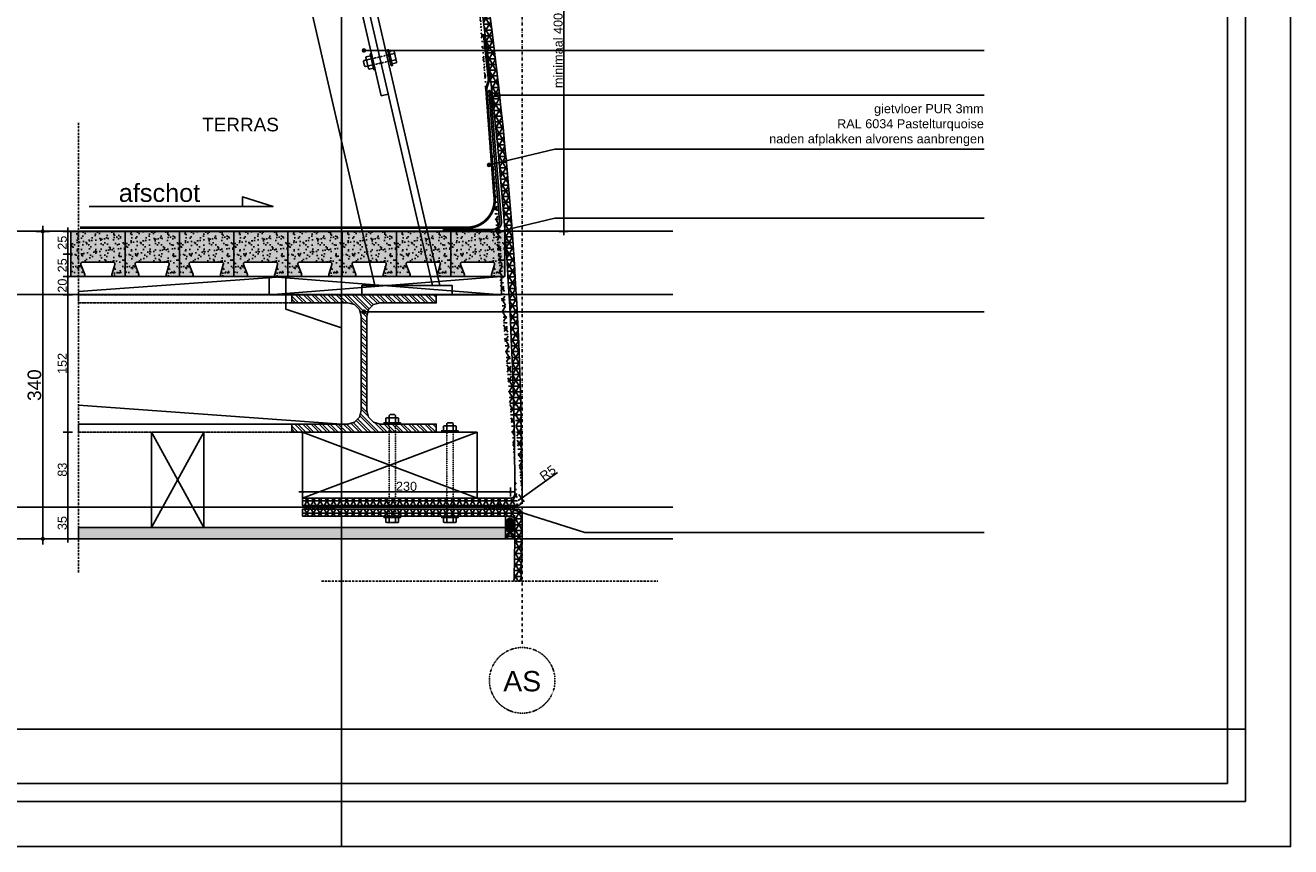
# Model space of a CAD drawing. Header units: metres. Extents: x 135527 to 1530300, y -118103 to -69281.
# Tile 3 of 89: x 145113 to 146513, y -108797 to -107889. Entities that reach past the tile are written whole.
import ezdxf
from ezdxf.enums import TextEntityAlignment as Align

# ---------------------------------------------------------------- set-up
doc = ezdxf.new("R2010")
doc.units = ezdxf.units.M
doc.header["$LTSCALE"] = 0.1
doc.header["$PDMODE"] = 35
for name, pattern in [('DASHDOT2', [12.7, 6.35, -3.175, 0, -3.175]), ('DASHED', [0.75, 0.5, -0.25]), ('HIDDEN', [0.375, 0.25, -0.125]), ('HIDDEN2', [4.7625, 3.175, -1.5875])]:
    doc.linetypes.add(name, pattern=pattern)
doc.layers.get('DEFPOINTS').update_dxf_attribs({"color": 6})
for name, color, linetype in [('_01-STRAMIENEN', 8, 'DASHDOT2'), ('_01_Afbreeklijnen', 2, 'HIDDEN'), ('_01_Hoogtelijnen', 253, 'HIDDEN'), ('_02-SECTION', 2, 'Continuous'), ('_02-section-thick', 3, 'Continuous'), ('_02Constructie', 2, 'Continuous'), ('_03-PROJECTION', 1, 'Continuous'), ('_04-HIDDEN', 7, 'HIDDEN2'), ('_04Projectie', 7, 'Continuous'), ('_05text100', 8, 'Continuous'), ('_05text5', 8, 'Continuous'), ('_06dimentions5', 7, 'Continuous'), ('_07-SYMBOLS', 8, 'Continuous'), ('_09-HATCH', 7, 'Continuous'), ('_11-BLOCKS', 7, 'Continuous')]:
    doc.layers.add(name, color=color, linetype=linetype)
doc.styles.add('NIO 1_100 klein', font='arial.ttf', dxfattribs={"height": 200})
doc.styles.add('NIO 1_5 klein', font='arial.ttf', dxfattribs={"height": 10})
doc.styles.add('NIOstandard', font='arial.ttf')
doc.dimstyles.new('NIO-5-GROOT', dxfattribs={"dimtxt": 15, "dimasz": 1.5, "dimexe": 2, "dimexo": 5, "dimgap": 1.5, "dimtad": 1, "dimdec": 0, "dimzin": 0, "dimdsep": 46, "dimtxsty": 'NIOstandard', "dimblk1": 'MAATSTR', "dimblk2": 'MAATSTR', "dimsah": 1, "dimcen": 0, "dimdle": 1.5, "dimse1": 1, "dimse2": 1, "dimclrd": 7, "dimclre": 256, "dimclrt": 256, "dimazin": 0, "dimtfac": 1, "dimtdec": 0, "dimtofl": 0, "dimtmove": 1, "dimatfit": 2, "dimldrblk": 'MAATSTR', "dimfxl": 1, "dimtvp": 1, "dimtolj": 1, "dimtzin": 0, "dimarcsym": 0})
doc.dimstyles.new('NIO-5-KLEIN', dxfattribs={"dimtxt": 10, "dimasz": 1, "dimexe": 2, "dimexo": 5, "dimgap": 1, "dimtad": 1, "dimdec": 0, "dimzin": 0, "dimdsep": 46, "dimtxsty": 'NIOstandard', "dimblk1": 'MAATSTR', "dimblk2": 'MAATSTR', "dimsah": 1, "dimcen": 0, "dimdle": 1.5, "dimse1": 1, "dimse2": 1, "dimclrd": 7, "dimclre": 256, "dimclrt": 256, "dimazin": 0, "dimtfac": 1, "dimtdec": 0, "dimtofl": 0, "dimtmove": 1, "dimatfit": 2, "dimldrblk": 'MAATSTR', "dimfxl": 1, "dimtvp": 1, "dimtolj": 1, "dimtzin": 0, "dimarcsym": 0})

# ---------------------------------------------------------------- blocks, each defined once
blk = doc.blocks.new('as')
at = {"layer": '_01-STRAMIENEN', "ltscale": 0.4}
blk.add_circle((0, 1209), 1209, dxfattribs=at)
at = {"layer": '_01-STRAMIENEN', "ltscale": 0.4, "style": 'NIOstandard'}
blk.add_attdef('R01', text='', height=750, dxfattribs=at).set_placement((0, 801), align=Align.CENTER)
blk = doc.blocks.new('Peil03')
at = {"layer": '_07-SYMBOLS', "ltscale": 0.4}
blk.add_hatch(color=256, dxfattribs=at).paths.add_polyline_path([(-293, 87), (-118, 87), (-205, 0)])
blk.add_line((0, 0), (-1146, 0), dxfattribs=at)
at = {"layer": '_07-SYMBOLS', "ltscale": 0.4, "style": 'NIOstandard'}
for tag, p in [('$PEIL2', (-308, 201)), ('$PUNT', (-308, 62))]:
    blk.add_attdef(tag, text='', height=99, dxfattribs=at).set_placement(p, align=Align.RIGHT)
blk = doc.blocks.new('*U394')
at = {"layer": '_01_Hoogtelijnen', "ltscale": 50}
for p, q in [((1416.5, 1058.9), (651.9, 1058.9)), ((1416.5, 988.9), (651.9, 988.9)), ((1416.5, 753.9), (651.9, 753.9)), ((1416.5, 718.9), (651.9, 718.9))]:
    blk.add_line(p, q, dxfattribs=at)
at = {"layer": 'DEFPOINTS'}
for p, q in [((1416.5, 1058.9), (651.9, 1058.9)), ((1416.5, 988.9), (651.9, 988.9)), ((1416.5, 753.9), (651.9, 753.9)), ((1416.5, 718.9), (651.9, 718.9))]:
    blk.add_line(p, q, dxfattribs=at)
at = {"layer": '_06dimentions5', "xscale": 0.1009848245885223, "yscale": 0.1009848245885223, "zscale": 0.1009848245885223}
for p, values in [((663, 1058.9), {'$PEIL2': '2655 +P', '$PUNT': 'BK VLOER'}), ((663, 988.9), {'$PEIL2': '2585 +P', '$PUNT': 'BK HEA'}), ((663, 753.9), {'$PEIL2': '2350 +P', '$PUNT': 'NAAD SCHAALDELEN'}), ((663, 718.9), {'$PEIL2': '2315 +P', '$PUNT': 'OK PLAFOND'})]:
    blk.add_blockref('Peil03', p, dxfattribs=at).add_auto_attribs(values)
blk = doc.blocks.new('*U51')
at = {"layer": '_09-HATCH', "ltscale": 3}
h = blk.add_hatch(dxfattribs=at)
h.set_pattern_fill('STEEL', color=256, scale=2, angle=-180, style=0)
h.set_pattern_definition([(225, (-550, -419), (4.49013, -4.49013), []), (225, (-550, -422.175), (4.49013, -4.49013), [])])
h.paths.add_polyline_path([(-80, 152), (80, 152), (80, 143), (18, 143), (10.5, 141), (5, 135.5), (3, 128), (3, 24), (5, 16.5), (10.5, 11), (18, 9), (80, 9), (80, 0), (-80, 0), (-80, 9), (-18, 9), (-10.5, 11), (-5, 16.5), (-3, 24), (-3, 128), (-5, 135.5), (-10.5, 141), (-18, 143), (-80, 143)])
at = {"layer": '_02Constructie'}
blk.add_lwpolyline([(-80, 152), (80, 152), (80, 143), (18, 143), (10.5, 141), (5, 135.5), (3, 128), (3, 24), (5, 16.5), (10.5, 11), (18, 9), (80, 9), (80, 0), (-80, 0), (-80, 9), (-18, 9), (-10.5, 11), (-5, 16.5), (-3, 24), (-3, 128), (-5, 135.5), (-10.5, 141), (-18, 143), (-80, 143)], close=True, dxfattribs=at)
blk = doc.blocks.new('*U406')
at = {"layer": '_09-HATCH'}
blk.add_hatch(color=253, dxfattribs=at).paths.add_polyline_path([(0, 0), (472.4, 0), (472.4, 12.5), (0, 12.5)])
at = {"layer": '_02-SECTION', "color": 1}
blk.add_lwpolyline([(0, 0), (472.4, 0), (472.4, 12.5), (0, 12.5)], close=True, dxfattribs=at)
blk = doc.blocks.new('*U70')
at = {"layer": '_03-PROJECTION', "ltscale": 100}
h = blk.add_hatch(color=252, dxfattribs=at)
edge = h.paths.add_edge_path()
edge.add_ellipse((16.8, -5), major_axis=(-9.15, 0), ratio=0.546711, start_angle=0, end_angle=360, ccw=False)
for centre in [(-3.1, -5), (-1, -5), (1, -5)]:
    blk.add_arc(centre, 5.89, 301.8815, 58.1185, dxfattribs=at)
at = {"layer": '_03-PROJECTION', "ltscale": 100, "extrusion": (0, 0, -1)}
blk.add_ellipse((16.8, -5), major_axis=(-9.15, 0), ratio=0.546711, start_param=-1.570796, end_param=4.712389, dxfattribs=at)
at = {"layer": 'DEFPOINTS'}
for p, q in [((0, 0), (28.8, 0)), ((0, -10), (29.2, -10))]:
    blk.add_line(p, q, dxfattribs=at)
blk = doc.blocks.new('*U72')
at = {"color": 0, "linetype": 'DASHED'}
blk.add_lwpolyline([(101.9, 3.5), (0, 3.5), (0, -3.5), (101.9, -3.5)], dxfattribs=at)
at = {"layer": '_03-PROJECTION', "color": 7}
for points in [[(-1.5, -7), (-6.5, -7), (-7, -6), (-7, 6), (-6.5, 7), (-1.5, 7)], [(-1.5, 3.5), (-6.5, 3.5), (-7, 2.5), (-7, 4.5), (-6.5, 3.5)], [(103.4, -7), (108.4, -7), (108.9, -6), (108.9, 6), (108.4, 7), (103.4, 7)], [(103.4, 3.5), (108.4, 3.5), (108.9, 2.5), (108.9, 4.5), (108.4, 3.5)], [(108.9, -3.5), (111.4, -3.5), (112.4, -2.5), (112.4, 2.5), (111.4, 3.5), (108.9, 3.5)], [(-1.5, -3.5), (-6.5, -3.5), (-7, -4.5), (-6.5, -3.5), (-7, -2.5)], [(103.4, -3.5), (108.4, -3.5), (108.9, -4.5), (108.4, -3.5), (108.9, -2.5)]]:
    blk.add_lwpolyline(points, dxfattribs=at)
for points in [[(0, -9), (0, 9), (-1.5, 9), (-1.5, -9)], [(101.9, -9), (101.9, 9), (103.4, 9), (103.4, -9)]]:
    blk.add_lwpolyline(points, close=True, dxfattribs=at)
blk = doc.blocks.new('*U74')
at = {"color": 0, "linetype": 'DASHED'}
blk.add_lwpolyline([(93, 3.5), (0, 3.5), (0, -3.5), (93, -3.5)], dxfattribs=at)
at = {"layer": '_03-PROJECTION', "color": 7}
for points in [[(-1.5, -7), (-6.5, -7), (-7, -6), (-7, 6), (-6.5, 7), (-1.5, 7)], [(-1.5, 3.5), (-6.5, 3.5), (-7, 2.5), (-7, 4.5), (-6.5, 3.5)], [(94.5, -7), (99.5, -7), (100, -6), (100, 6), (99.5, 7), (94.5, 7)], [(94.5, 3.5), (99.5, 3.5), (100, 2.5), (100, 4.5), (99.5, 3.5)], [(100, -3.5), (102.5, -3.5), (103.5, -2.5), (103.5, 2.5), (102.5, 3.5), (100, 3.5)], [(-1.5, -3.5), (-6.5, -3.5), (-7, -4.5), (-6.5, -3.5), (-7, -2.5)], [(94.5, -3.5), (99.5, -3.5), (100, -4.5), (99.5, -3.5), (100, -2.5)]]:
    blk.add_lwpolyline(points, dxfattribs=at)
for points in [[(0, -9), (0, 9), (-1.5, 9), (-1.5, -9)], [(93, -9), (93, 9), (94.5, 9), (94.5, -9)]]:
    blk.add_lwpolyline(points, close=True, dxfattribs=at)
blk = doc.blocks.new('MAATSTR')
at = {"linetype": 'Continuous'}
for p, q in [((0, 5), (0, -5)), ((-4.17, 0), (4.17, 0))]:
    blk.add_line(p, q, dxfattribs=at)
at = {"linetype": 'Continuous', "const_width": 1.5}
blk.add_lwpolyline([(-0.75, 0, 1), (0.75, 0, 1)], format="xyb", close=True, dxfattribs=at)
blk = doc.blocks.new('*D375')
at = {"layer": '_06dimentions5', "color": 7, "lineweight": -2, "transparency": 16777216}
blk.add_line((145160.2, -108142.7), (145160.2, -108165.7), dxfattribs=at)
at = {"layer": 'DEFPOINTS', "color": 0, "transparency": 16777216}
for p in [(145171.9, -108141.7), (145160.2, -108166.7), (145171.9, -108166.7)]:
    blk.add_point(p, dxfattribs=at)
at = {"layer": '_06dimentions5', "color": 7, "lineweight": -2, "transparency": 16777216}
for p, rotation in [((145160.2, -108141.7), 90), ((145160.2, -108166.7), 270)]:
    blk.add_blockref('MAATSTR', p, dxfattribs=dict(at, rotation=rotation))
at = {"layer": '_06dimentions5', "transparency": 16777216, "insert": (145154.1, -108154.2), "char_height": 10, "attachment_point": 5, "rotation": 90, "style": 'NIOstandard'}
blk.add_mtext('\\A1;25', dxfattribs=at)
blk = doc.blocks.new('*D376')
at = {"layer": '_06dimentions5', "color": 7, "lineweight": -2, "transparency": 16777216}
blk.add_line((145160.2, -108167.7), (145160.2, -108185.7), dxfattribs=at)
at = {"layer": 'DEFPOINTS', "color": 0, "transparency": 16777216}
for p in [(145171.9, -108166.7), (145160.2, -108186.7), (145171.9, -108186.7)]:
    blk.add_point(p, dxfattribs=at)
at = {"layer": '_06dimentions5', "color": 7, "lineweight": -2, "transparency": 16777216}
for p, rotation in [((145160.2, -108166.7), 90), ((145160.2, -108186.7), 270)]:
    blk.add_blockref('MAATSTR', p, dxfattribs=dict(at, rotation=rotation))
at = {"layer": '_06dimentions5', "transparency": 16777216, "insert": (145154.1, -108176.7), "char_height": 10, "attachment_point": 5, "rotation": 90, "style": 'NIOstandard'}
blk.add_mtext('\\A1;20', dxfattribs=at)
blk = doc.blocks.new('*D377')
at = {"layer": '_06dimentions5', "color": 7, "lineweight": -2, "transparency": 16777216}
blk.add_line((145160.2, -108187.7), (145160.2, -108337.7), dxfattribs=at)
at = {"layer": 'DEFPOINTS', "color": 0, "transparency": 16777216}
for p in [(145171.9, -108186.7), (145160.2, -108338.7), (145171.9, -108338.7)]:
    blk.add_point(p, dxfattribs=at)
at = {"layer": '_06dimentions5', "color": 7, "lineweight": -2, "transparency": 16777216}
for p, rotation in [((145160.2, -108186.7), 90), ((145160.2, -108338.7), 270)]:
    blk.add_blockref('MAATSTR', p, dxfattribs=dict(at, rotation=rotation))
at = {"layer": '_06dimentions5', "transparency": 16777216, "insert": (145154.1, -108262.7), "char_height": 10, "attachment_point": 5, "rotation": 90, "style": 'NIOstandard'}
blk.add_mtext('\\A1;152', dxfattribs=at)
blk = doc.blocks.new('*D378')
at = {"layer": '_06dimentions5', "color": 7, "lineweight": -2, "transparency": 16777216}
blk.add_line((145160.2, -108339.7), (145160.2, -108420.7), dxfattribs=at)
at = {"layer": 'DEFPOINTS', "color": 0, "transparency": 16777216}
for p in [(145171.9, -108338.7), (145160.2, -108421.7), (145171.9, -108421.7)]:
    blk.add_point(p, dxfattribs=at)
at = {"layer": '_06dimentions5', "color": 7, "lineweight": -2, "transparency": 16777216}
for p, rotation in [((145160.2, -108338.7), 90), ((145160.2, -108421.7), 270)]:
    blk.add_blockref('MAATSTR', p, dxfattribs=dict(at, rotation=rotation))
at = {"layer": '_06dimentions5', "transparency": 16777216, "insert": (145154.1, -108380.2), "char_height": 10, "attachment_point": 5, "rotation": 90, "style": 'NIOstandard'}
blk.add_mtext('\\A1;83', dxfattribs=at)
blk = doc.blocks.new('*D379')
at = {"layer": '_06dimentions5', "color": 7, "lineweight": -2, "transparency": 16777216}
blk.add_line((145160.2, -108422.7), (145160.2, -108455.7), dxfattribs=at)
at = {"layer": 'DEFPOINTS', "color": 0, "transparency": 16777216}
for p in [(145171.9, -108421.7), (145160.2, -108456.7), (145171.9, -108456.7)]:
    blk.add_point(p, dxfattribs=at)
at = {"layer": '_06dimentions5', "color": 7, "lineweight": -2, "transparency": 16777216}
for p, rotation in [((145160.2, -108421.7), 90), ((145160.2, -108456.7), 270)]:
    blk.add_blockref('MAATSTR', p, dxfattribs=dict(at, rotation=rotation))
at = {"layer": '_06dimentions5', "transparency": 16777216, "insert": (145154.1, -108439.2), "char_height": 10, "attachment_point": 5, "rotation": 90, "style": 'NIOstandard'}
blk.add_mtext('\\A1;35', dxfattribs=at)
blk = doc.blocks.new('*D380')
at = {"layer": '_06dimentions5', "color": 7, "lineweight": -2, "transparency": 16777216}
blk.add_line((145132.5, -108118.2), (145132.5, -108455.2), dxfattribs=at)
at = {"layer": 'DEFPOINTS', "color": 0, "transparency": 16777216}
for p in [(145171.9, -108116.7), (145132.5, -108456.7), (145171.9, -108456.7)]:
    blk.add_point(p, dxfattribs=at)
at = {"layer": '_06dimentions5', "color": 7, "lineweight": -2, "transparency": 16777216, "xscale": 1.5, "yscale": 1.5, "zscale": 1.5}
for p, rotation in [((145132.5, -108116.7), 90), ((145132.5, -108456.7), 270)]:
    blk.add_blockref('MAATSTR', p, dxfattribs=dict(at, rotation=rotation))
at = {"layer": '_06dimentions5', "transparency": 16777216, "insert": (145123.3, -108286.7), "char_height": 15, "attachment_point": 5, "rotation": 90, "style": 'NIOstandard'}
blk.add_mtext('\\A1;340', dxfattribs=at)
blk = doc.blocks.new('*D381')
at = {"layer": '_06dimentions5', "color": 7, "lineweight": -2, "transparency": 16777216}
blk.add_line((145702, -108383.4), (145662.7, -108411.2), dxfattribs=at)
at = {"layer": 'DEFPOINTS', "color": 0, "transparency": 16777216}
for p in [(145657.8, -108414.7), (145661.9, -108411.8)]:
    blk.add_point(p, dxfattribs=at)
at = {"layer": '_06dimentions5', "color": 7, "lineweight": -2, "transparency": 16777216, "rotation": 215.2803665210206}
blk.add_blockref('MAATSTR', (145661.9, -108411.8), dxfattribs=at)
at = {"layer": '_06dimentions5', "transparency": 16777216, "insert": (145691.1, -108383.7), "char_height": 10, "attachment_point": 5, "rotation": 35.2804, "style": 'NIOstandard'}
blk.add_mtext('\\A1;R5', dxfattribs=at)
blk = doc.blocks.new('*D382')
at = {"layer": '_06dimentions5', "color": 7, "lineweight": -2, "transparency": 16777216}
blk.add_line((145420.9, -108404.8), (145648.8, -108404.8), dxfattribs=at)
at = {"layer": 'DEFPOINTS', "color": 0, "transparency": 16777216}
for p in [(145649.8, -108404.8), (145419.9, -108431.7), (145649.8, -108431.7)]:
    blk.add_point(p, dxfattribs=at)
at = {"layer": '_06dimentions5', "color": 7, "lineweight": -2, "transparency": 16777216, "rotation": 180}
blk.add_blockref('MAATSTR', (145419.9, -108404.8), dxfattribs=at)
at = {"layer": '_06dimentions5', "color": 7, "lineweight": -2, "transparency": 16777216}
blk.add_blockref('MAATSTR', (145649.8, -108404.8), dxfattribs=at)
at = {"layer": '_06dimentions5', "transparency": 16777216, "insert": (145534.8, -108398.6), "char_height": 10, "attachment_point": 5, "style": 'NIOstandard'}
blk.add_mtext('\\A1;230', dxfattribs=at)
blk = doc.blocks.new('*D383')
at = {"layer": '_06dimentions5', "color": 7, "lineweight": -2, "transparency": 16777216}
blk.add_line((145160.2, -108140.7), (145160.2, -108117.7), dxfattribs=at)
at = {"layer": 'DEFPOINTS', "color": 0, "transparency": 16777216}
for p in [(145160.2, -108116.7), (145171.9, -108116.7), (145171.9, -108141.7)]:
    blk.add_point(p, dxfattribs=at)
at = {"layer": '_06dimentions5', "color": 7, "lineweight": -2, "transparency": 16777216}
for p, rotation in [((145160.2, -108116.7), 90), ((145160.2, -108141.7), 270)]:
    blk.add_blockref('MAATSTR', p, dxfattribs=dict(at, rotation=rotation))
at = {"layer": '_06dimentions5', "transparency": 16777216, "insert": (145154.1, -108129.2), "char_height": 10, "attachment_point": 5, "rotation": 90, "style": 'NIOstandard'}
blk.add_mtext('\\A1;25', dxfattribs=at)
blk = doc.blocks.new('detailkader')
at = {"layer": 'DEFPOINTS'}
for p in [(1067.7, 1426.6), (1067.7, -8.4)]:
    blk.add_line(p, (1067.7, 41.6), dxfattribs=at)
for points in [[(17.7, 1476.6), (2117.7, 1476.6), (2117.7, -8.4), (17.7, -8.4)], [(92.7, 1426.6), (2067.7, 1426.6), (2067.7, 41.6), (92.7, 41.6)], [(112.7, 1406.6), (2047.7, 1406.6), (2047.7, 61.6), (112.7, 61.6)], [(92.7, 121.6), (2067.7, 121.6), (2067.7, 41.6), (92.7, 41.6)]]:
    blk.add_lwpolyline(points, close=True, dxfattribs=at)
at = {"layer": 'DEFPOINTS', "style": 'NIO 1_100 klein'}
blk.add_attdef('DETAILNUMMER', (110.9, 150.7), '', height=50, dxfattribs=at)
blk = doc.blocks.new('*D384')
at = {"layer": '_06dimentions5', "color": 7, "lineweight": -2, "transparency": 16777216}
blk.add_line((145708.7, -107717.7), (145708.7, -108115.7), dxfattribs=at)
at = {"layer": 'DEFPOINTS', "color": 0, "transparency": 16777216}
for p in [(145546.2, -107716.7), (145547.7, -108116.7), (145708.7, -108116.7)]:
    blk.add_point(p, dxfattribs=at)
at = {"layer": '_06dimentions5', "color": 7, "lineweight": -2, "transparency": 16777216}
for p, rotation in [((145708.7, -107716.7), 90), ((145708.7, -108116.7), 270)]:
    blk.add_blockref('MAATSTR', p, dxfattribs=dict(at, rotation=rotation))
at = {"layer": '_06dimentions5', "transparency": 16777216, "insert": (145702.6, -107916.7), "char_height": 10, "attachment_point": 5, "rotation": 90, "style": 'NIOstandard'}
blk.add_mtext('\\A1;minimaal 400', dxfattribs=at)
blk = doc.blocks.new('*U86')
at = {"layer": '_05text100', "color": 7}
blk.add_lwpolyline([(-2035, 0), (0, 0), (-339, 105), (-339, 0)], dxfattribs=at)
at = {"layer": '_05text100', "color": 7, "insert": (-1256, 250), "char_height": 200, "width": 1630.38, "attachment_point": 2, "style": 'NIOstandard'}
blk.add_mtext('{\\fArial|b0|i0|c238|p34;afschot }', dxfattribs=at)
blk = doc.blocks.new('*U409')
at = {"layer": '_05text5', "ltscale": 50, "extrusion": (-2.64936e-09, -7.05232e-20, 1), "insert": (-2, 33.4, 0), "char_height": 10, "attachment_point": 1, "text_direction": (1, 0, 0), "style": 'NIO 1_5 klein'}
blk.add_mtext('\\pi-119.75;gietvloer PUR 3mm\\P\\pi-160.63;RAL 6034 Pastelturquoise\\P\\pi-235.79;naden afplakken alvorens aanbrengen', dxfattribs=at)
blk = doc.blocks.new('*U388')
at = {"color": 0, "linetype": 'DASHED'}
blk.add_lwpolyline([(18, 3.5), (0, 3.5), (0, -3.5), (18, -3.5)], dxfattribs=at)
at = {"layer": '_03-PROJECTION', "color": 7}
for points in [[(-1.5, -7), (-6.5, -7), (-7, -6), (-7, 6), (-6.5, 7), (-1.5, 7)], [(-1.5, 3.5), (-6.5, 3.5), (-7, 2.5), (-7, 4.5), (-6.5, 3.5)], [(19.5, -7), (24.5, -7), (25, -6), (25, 6), (24.5, 7), (19.5, 7)], [(19.5, 3.5), (24.5, 3.5), (25, 2.5), (25, 4.5), (24.5, 3.5)], [(25, -3.5), (27.5, -3.5), (28.5, -2.5), (28.5, 2.5), (27.5, 3.5), (25, 3.5)], [(-1.5, -3.5), (-6.5, -3.5), (-7, -4.5), (-6.5, -3.5), (-7, -2.5)], [(19.5, -3.5), (24.5, -3.5), (25, -4.5), (24.5, -3.5), (25, -2.5)]]:
    blk.add_lwpolyline(points, dxfattribs=at)
for points in [[(0, -9), (0, 9), (-1.5, 9), (-1.5, -9)], [(18, -9), (18, 9), (19.5, 9), (19.5, -9)]]:
    blk.add_lwpolyline(points, close=True, dxfattribs=at)
blk = doc.blocks.new('*U413')
at = {"layer": '_03-PROJECTION'}
h = blk.add_hatch(dxfattribs=at)
h.set_pattern_fill('AR-SAND', color=1, scale=0.2)
h.paths.add_polyline_path([(46.6, 16, -0.487928), (48.5, 13.5), (45.3, 2.5, 0.487928), (47.2, 0), (60, 0), (60, 50), (0, 50), (0, 0), (13.2, 0, 0.566789), (15, 2.9), (11.1, 13.1, -0.566789), (12.8, 16)])
h = blk.add_hatch(color=253, dxfattribs=at)
h.dxf.hatch_style = 1
h.paths.add_polyline_path([(46.6, 16, -0.487928), (48.5, 13.5), (45.3, 2.5, 0.487928), (47.2, 0), (60, 0), (60, 50), (0, 50), (0, 0), (13.2, 0, 0.487928), (15.2, 2.5), (10.9, 13.5, -0.487928), (12.8, 16)])
h = blk.add_hatch(color=253, dxfattribs=at)
h.dxf.hatch_style = 1
h.paths.add_polyline_path([(106.6, 16, -0.487928), (108.5, 13.5), (105.3, 2.5, 0.487928), (107.2, 0), (120, 0), (120, 50), (60, 50), (60, 0), (73.2, 0, 0.487928), (75.2, 2.5), (70.9, 13.5, -0.487928), (72.8, 16)])
h = blk.add_hatch(dxfattribs=at)
h.set_pattern_fill('AR-SAND', color=1, scale=0.2)
h.set_pattern_definition([(37.5, (60, 0), (-0.32, 9.7883), [0, -7.7216, 0, -8.636, 0, -8.255]), (7.5, (60, 0), (8.9905, 14.3365), [0, -4.1656, 0, -6.9596, 0, -2.667]), (327.5, (53.752, 0), (15.81985, 0.0287), [0, -2.54, 0, -9.144, 0, -11.938]), (317.5, (53.752, 0), (15.2711, 4.4586), [0, -1.27, 0, -5.9944, 0, -6.858])])
h.paths.add_polyline_path([(106.6, 16, -0.487928), (108.5, 13.5), (105.3, 2.5, 0.487928), (107.2, 0), (120, 0), (120, 50), (60, 50), (60, 0), (73.2, 0, 0.487928), (75.2, 2.5), (70.9, 13.5, -0.487928), (72.8, 16)])
h = blk.add_hatch(color=253, dxfattribs=at)
h.dxf.hatch_style = 1
h.paths.add_polyline_path([(166.6, 16, -0.487928), (168.5, 13.5), (165.3, 2.5, 0.487928), (167.2, 0), (180, 0), (180, 50), (120, 50), (120, 0), (133.2, 0, 0.487928), (135.2, 2.5), (130.9, 13.5, -0.487928), (132.8, 16)])
h = blk.add_hatch(dxfattribs=at)
h.set_pattern_fill('AR-SAND', color=1, scale=0.2)
h.set_pattern_definition([(37.5, (120, 0), (-0.32, 9.7883), [0, -7.7216, 0, -8.636, 0, -8.255]), (7.5, (120, 0), (8.9905, 14.3365), [0, -4.1656, 0, -6.9596, 0, -2.667]), (327.5, (113.752, 0), (15.81985, 0.0287), [0, -2.54, 0, -9.144, 0, -11.938]), (317.5, (113.752, 0), (15.2711, 4.4586), [0, -1.27, 0, -5.9944, 0, -6.858])])
h.paths.add_polyline_path([(166.6, 16, -0.487928), (168.5, 13.5), (165.3, 2.5, 0.487928), (167.2, 0), (180, 0), (180, 50), (120, 50), (120, 0), (133.2, 0, 0.487928), (135.2, 2.5), (130.9, 13.5, -0.487928), (132.8, 16)])
h = blk.add_hatch(color=253, dxfattribs=at)
h.dxf.hatch_style = 1
h.paths.add_polyline_path([(226.6, 16, -0.487928), (228.5, 13.5), (225.3, 2.5, 0.487928), (227.2, 0), (240, 0), (240, 50), (180, 50), (180, 0), (193.2, 0, 0.487928), (195.2, 2.5), (190.9, 13.5, -0.487928), (192.8, 16)])
h = blk.add_hatch(dxfattribs=at)
h.set_pattern_fill('AR-SAND', color=1, scale=0.2)
h.set_pattern_definition([(37.5, (180, 0), (-0.32, 9.7883), [0, -7.7216, 0, -8.636, 0, -8.255]), (7.5, (180, 0), (8.9905, 14.3365), [0, -4.1656, 0, -6.9596, 0, -2.667]), (327.5, (173.752, 0), (15.81985, 0.0287), [0, -2.54, 0, -9.144, 0, -11.938]), (317.5, (173.752, 0), (15.2711, 4.4586), [0, -1.27, 0, -5.9944, 0, -6.858])])
h.paths.add_polyline_path([(226.6, 16, -0.487928), (228.5, 13.5), (225.3, 2.5, 0.487928), (227.2, 0), (240, 0), (240, 50), (180, 50), (180, 0), (193.2, 0, 0.487928), (195.2, 2.5), (190.9, 13.5, -0.487928), (192.8, 16)])
h = blk.add_hatch(color=253, dxfattribs=at)
h.dxf.hatch_style = 1
h.paths.add_polyline_path([(286.6, 16, -0.487928), (288.5, 13.5), (285.3, 2.5, 0.487928), (287.2, 0), (300, 0), (300, 50), (240, 50), (240, 0), (253.2, 0, 0.487928), (255.2, 2.5), (250.9, 13.5, -0.487928), (252.8, 16)])
h = blk.add_hatch(dxfattribs=at)
h.set_pattern_fill('AR-SAND', color=1, scale=0.2)
h.set_pattern_definition([(37.5, (240, 0), (-0.32, 9.7883), [0, -7.7216, 0, -8.636, 0, -8.255]), (7.5, (240, 0), (8.9905, 14.3365), [0, -4.1656, 0, -6.9596, 0, -2.667]), (327.5, (233.752, 0), (15.81985, 0.0287), [0, -2.54, 0, -9.144, 0, -11.938]), (317.5, (233.752, 0), (15.2711, 4.4586), [0, -1.27, 0, -5.9944, 0, -6.858])])
h.paths.add_polyline_path([(286.6, 16, -0.487928), (288.5, 13.5), (285.3, 2.5, 0.487928), (287.2, 0), (300, 0), (300, 50), (240, 50), (240, 0), (253.2, 0, 0.487928), (255.2, 2.5), (250.9, 13.5, -0.487928), (252.8, 16)])
h = blk.add_hatch(color=253, dxfattribs=at)
h.dxf.hatch_style = 1
h.paths.add_polyline_path([(346.6, 16, -0.487928), (348.5, 13.5), (345.3, 2.5, 0.487928), (347.2, 0), (360, 0), (360, 50), (300, 50), (300, 0), (313.2, 0, 0.487928), (315.2, 2.5), (310.9, 13.5, -0.487928), (312.8, 16)])
h = blk.add_hatch(dxfattribs=at)
h.set_pattern_fill('AR-SAND', color=1, scale=0.2)
h.set_pattern_definition([(37.5, (300, 0), (-0.32, 9.7883), [0, -7.7216, 0, -8.636, 0, -8.255]), (7.5, (300, 0), (8.9905, 14.3365), [0, -4.1656, 0, -6.9596, 0, -2.667]), (327.5, (293.752, 0), (15.81985, 0.0287), [0, -2.54, 0, -9.144, 0, -11.938]), (317.5, (293.752, 0), (15.2711, 4.4586), [0, -1.27, 0, -5.9944, 0, -6.858])])
h.paths.add_polyline_path([(346.6, 16, -0.487928), (348.5, 13.5), (345.3, 2.5, 0.487928), (347.2, 0), (360, 0), (360, 50), (300, 50), (300, 0), (313.2, 0, 0.487928), (315.2, 2.5), (310.9, 13.5, -0.487928), (312.8, 16)])
h = blk.add_hatch(color=253, dxfattribs=at)
h.dxf.hatch_style = 1
h.paths.add_polyline_path([(406.6, 16, -0.487928), (408.5, 13.5), (405.3, 2.5, 0.487928), (407.2, 0), (420, 0), (420, 50), (360, 50), (360, 0), (373.2, 0, 0.487928), (375.2, 2.5), (370.9, 13.5, -0.487928), (372.8, 16)])
h = blk.add_hatch(dxfattribs=at)
h.set_pattern_fill('AR-SAND', color=1, scale=0.2)
h.set_pattern_definition([(37.5, (360, 0), (-0.32, 9.7883), [0, -7.7216, 0, -8.636, 0, -8.255]), (7.5, (360, 0), (8.9905, 14.3365), [0, -4.1656, 0, -6.9596, 0, -2.667]), (327.5, (353.752, 0), (15.81985, 0.0287), [0, -2.54, 0, -9.144, 0, -11.938]), (317.5, (353.752, 0), (15.2711, 4.4586), [0, -1.27, 0, -5.9944, 0, -6.858])])
h.paths.add_polyline_path([(406.6, 16, -0.487928), (408.5, 13.5), (405.3, 2.5, 0.487928), (407.2, 0), (420, 0), (420, 50), (360, 50), (360, 0), (373.2, 0, 0.487928), (375.2, 2.5), (370.9, 13.5, -0.487928), (372.8, 16)])
h = blk.add_hatch(color=253, dxfattribs=at)
h.dxf.hatch_style = 1
h.paths.add_polyline_path([(466.6, 16, -0.487928), (468.5, 13.5), (465.3, 2.5, 0.487928), (467.2, 0), (480, 0), (480, 50), (420, 50), (420, 0), (433.2, 0, 0.487928), (435.2, 2.5), (430.9, 13.5, -0.487928), (432.8, 16)])
h = blk.add_hatch(dxfattribs=at)
h.set_pattern_fill('AR-SAND', color=1, scale=0.2)
h.set_pattern_definition([(37.5, (420, 0), (-0.32, 9.7883), [0, -7.7216, 0, -8.636, 0, -8.255]), (7.5, (420, 0), (8.9905, 14.3365), [0, -4.1656, 0, -6.9596, 0, -2.667]), (327.5, (413.752, 0), (15.81985, 0.0287), [0, -2.54, 0, -9.144, 0, -11.938]), (317.5, (413.752, 0), (15.2711, 4.4586), [0, -1.27, 0, -5.9944, 0, -6.858])])
h.paths.add_polyline_path([(466.6, 16, -0.487928), (468.5, 13.5), (465.3, 2.5, 0.487928), (467.2, 0), (480, 0), (480, 50), (420, 50), (420, 0), (433.2, 0, 0.487928), (435.2, 2.5), (430.9, 13.5, -0.487928), (432.8, 16)])
at = {"layer": '_02Constructie'}
for p, q in [((12.8, 16), (46.6, 16)), ((72.8, 16), (106.6, 16)), ((132.8, 16), (166.6, 16)), ((192.8, 16), (226.6, 16)), ((252.8, 16), (286.6, 16)), ((312.8, 16), (346.6, 16)), ((372.8, 16), (406.6, 16)), ((432.8, 16), (466.6, 16)), ((0, 0), (13.2, 0)), ((15.2, 2.5), (10.9, 13.5)), ((45.3, 2.5), (48.5, 13.5)), ((60, 0), (47.2, 0)), ((60, 0), (73.2, 0)), ((75.2, 2.5), (70.9, 13.5)), ((105.3, 2.5), (108.5, 13.5)), ((120, 0), (107.2, 0)), ((120, 0), (133.2, 0)), ((135.2, 2.5), (130.9, 13.5)), ((165.3, 2.5), (168.5, 13.5)), ((180, 0), (167.2, 0)), ((180, 0), (193.2, 0)), ((195.2, 2.5), (190.9, 13.5)), ((225.3, 2.5), (228.5, 13.5)), ((240, 0), (227.2, 0)), ((240, 0), (253.2, 0)), ((255.2, 2.5), (250.9, 13.5)), ((285.3, 2.5), (288.5, 13.5)), ((300, 0), (287.2, 0)), ((300, 0), (313.2, 0)), ((315.2, 2.5), (310.9, 13.5)), ((345.3, 2.5), (348.5, 13.5)), ((360, 0), (347.2, 0)), ((360, 0), (373.2, 0)), ((375.2, 2.5), (370.9, 13.5)), ((405.3, 2.5), (408.5, 13.5)), ((420, 0), (407.2, 0)), ((420, 0), (433.2, 0)), ((435.2, 2.5), (430.9, 13.5)), ((465.3, 2.5), (468.5, 13.5)), ((480, 0), (467.2, 0))]:
    blk.add_line(p, q, dxfattribs=at)
for centre, start, end in [((12.8, 14), 90, 194.0362), ((46.6, 14), 345.9638, 90), ((72.8, 14), 90, 194.0362), ((106.6, 14), 345.9638, 90), ((132.8, 14), 90, 194.0362), ((166.6, 14), 345.9638, 90), ((192.8, 14), 90, 194.0362), ((226.6, 14), 345.9638, 90), ((252.8, 14), 90, 194.0362), ((286.6, 14), 345.9638, 90), ((312.8, 14), 90, 194.0362), ((346.6, 14), 345.9638, 90), ((372.8, 14), 90, 194.0362), ((406.6, 14), 345.9638, 90), ((432.8, 14), 90, 194.0362), ((466.6, 14), 345.9638, 90), ((13.2, 2), 270, 14.0362), ((47.2, 2), 165.9638, 270), ((73.2, 2), 270, 14.0362), ((107.2, 2), 165.9638, 270), ((133.2, 2), 270, 14.0362), ((167.2, 2), 165.9638, 270), ((193.2, 2), 270, 14.0362), ((227.2, 2), 165.9638, 270), ((253.2, 2), 270, 14.0362), ((287.2, 2), 165.9638, 270), ((313.2, 2), 270, 14.0362), ((347.2, 2), 165.9638, 270), ((373.2, 2), 270, 14.0362), ((407.2, 2), 165.9638, 270), ((433.2, 2), 270, 14.0362), ((467.2, 2), 165.9638, 270)]:
    blk.add_arc(centre, 2, start, end, dxfattribs=at)
at = {"layer": '_03-PROJECTION'}
for points in [[(0, 50), (60, 50)], [(60, 50), (120, 50)], [(120, 50), (180, 50)], [(180, 50), (240, 50)], [(240, 50), (300, 50)], [(300, 50), (360, 50)], [(360, 50), (420, 50)], [(420, 50), (480, 50)]]:
    blk.add_lwpolyline(points, dxfattribs=at)
at = {"layer": 'DEFPOINTS'}
for points in [[(0, 0), (0, 50), (60, 50), (60, 0)], [(60, 0), (60, 50), (120, 50), (120, 0)], [(120, 0), (120, 50), (180, 50), (180, 0)], [(180, 0), (180, 50), (240, 50), (240, 0)], [(240, 0), (240, 50), (300, 50), (300, 0)], [(300, 0), (300, 50), (360, 50), (360, 0)], [(360, 0), (360, 50), (420, 50), (420, 0)], [(420, 0), (420, 50), (480, 50), (480, 0)]]:
    blk.add_lwpolyline(points, dxfattribs=at)

msp = doc.modelspace()

# ---------------------------------------------------------------- hatches: boundary and pattern name
at = {"layer": '_03-PROJECTION'}
h = msp.add_hatch(dxfattribs=at)
h.set_pattern_fill('NET3', color=256, scale=2)
h.set_pattern_definition([(0, (2168.933, 659.2176), (0, 6.35), []), (60, (2168.933, 659.2176), (-5.49926131, 3.175), []), (120, (2168.933, 659.2176), (-5.49926131, -3.175), [])])
edge = h.paths.add_edge_path()
edge.add_arc((145591.6, -107729.7), 5, 9.6585, 90)
edge.add_line((145591.6, -107724.7), (145492.9, -107709.3))
edge.add_line((145492.9, -107709.3), (145491.5, -107701.3))
edge.add_line((145491.5, -107701.3), (145598.4, -107716.7))
edge.add_arc((145598.4, -107721.7), 5, 9.7274, 90, ccw=False)
edge.add_arc((141523.2, -108420.2), 4139.7, 0.0776, 9.7274, ccw=False)
edge.add_arc((145657.8, -108414.7), 5, -90, 0.1053, ccw=False)
edge.add_line((145657.8, -108419.7), (145419.9, -108419.7))
edge.add_line((145419.9, -108419.7), (145419.9, -108411.7))
edge.add_line((145419.9, -108411.7), (145649.8, -108411.7))
edge.add_arc((145649.8, -108406.7), 5, 270, 360.2751)
edge.add_arc((141538.7, -108419.4), 4116.1, 0.1778, 9.6585)
edge.add_line((145596.5, -107728.8), (145596.5, -107728.8))
h = msp.add_hatch(color=253, dxfattribs=at)
h.dxf.hatch_style = 1
edge = h.paths.add_edge_path()
edge.add_line((145627.8, -107960.8), (145639.8, -108105.5))
edge.add_arc((145629.9, -108106.5), 10, -90, 6.2356, ccw=False)
edge.add_line((145629.9, -108116.5), (145575.7, -108116.5))
edge.add_line((145575.7, -108116.5), (145575.7, -108114.5))
edge.add_line((145575.7, -108114.5), (145629.9, -108114.5))
edge.add_arc((145629.9, -108106.5), 8, 270, 366.4114)
edge.add_line((145637.8, -108105.6), (145625.8, -107961))
edge.add_line((145625.8, -107961), (145627.8, -107960.8))
h = msp.add_hatch(dxfattribs=at)
h.set_pattern_fill('NET3', color=256, scale=2)
h.set_pattern_definition([(0, (199.9996, -3348.4835), (0, 6.35), []), (60, (199.9996, -3348.4835), (-5.49926131, 3.175), []), (120, (199.9996, -3348.4835), (-5.49926131, -3.175), [])])
h.paths.add_polyline_path([(145419.9, -108431.7), (145649.8, -108431.7, -0.41562), (145654.8, -108436.7, -0.006159), (145653.7, -108503.4), (145661.7, -108503.4, 0.006878), (145662.8, -108428.7, 0.414752), (145657.8, -108423.7), (145419.9, -108423.7)])
h = msp.add_hatch(dxfattribs=at)
h.set_pattern_fill('ANSI37', color=256, style=0)
h.set_pattern_definition([(45, (145221.062, -108423.6505), (-2.245064, 2.245064), []), (135, (145221.062, -108423.6505), (-2.245064, -2.245064), [])])
h.paths.add_polyline_path([(145455.1, -108423.7), (145455.1, -108419.7), (145422.8, -108419.7), (145422.8, -108423.7)])
h = msp.add_hatch(dxfattribs=at)
h.set_pattern_fill('ANSI37', color=256, style=0)
h.set_pattern_definition([(45, (145419.8682, -108423.6505), (-2.245064, 2.245064), []), (135, (145419.8682, -108423.6505), (-2.245064, -2.245064), [])])
h.paths.add_polyline_path([(145653.9, -108423.7), (145653.9, -108419.7), (145621.6, -108419.7), (145621.6, -108423.7)])

# ---------------------------------------------------------------- linework, layer by layer
at = {"layer": '_01-STRAMIENEN', "ltscale": 5}
msp.add_line((145662.8, -107492.3), (145662.8, -108576), dxfattribs=at)
at = {"layer": '_01_Afbreeklijnen', "ltscale": 100}
for p, q in [((145171.9, -108493.9), (145171.9, -107996.5)), ((145440.8, -108503.4), (145812.8, -108503.4))]:
    msp.add_line(p, q, dxfattribs=at)
at = {"layer": '_02-section-thick'}
msp.add_lwpolyline([(145596.5, -107728.8, 0.365659), (145591.6, -107724.7), (145492.9, -107709.3), (145491.5, -107701.3), (145598.4, -107716.7, -0.365318), (145603.3, -107720.8, -0.04213), (145662.8, -108414.6, -0.414752), (145657.8, -108419.7), (145419.9, -108419.7), (145419.9, -108411.7), (145649.8, -108411.7, 0.41562), (145654.8, -108406.6, 0.041391), (145596.5, -107728.8)], format="xyb", close=True, dxfattribs=at)
msp.add_lwpolyline([(145653.7, -108503.4, 0.006159), (145654.8, -108436.7, 0.41562), (145649.8, -108431.7), (145419.9, -108431.7), (145419.9, -108423.7), (145657.8, -108423.7, -0.414752), (145662.8, -108428.7, -0.006878), (145661.7, -108503.4)], format="xyb", dxfattribs=at)
at = {"layer": '_03-PROJECTION', "color": 2}
for points in [[(145380.2, -107658.2), (145499.9, -108176.7)], [(145443.9, -107658.2), (145563.6, -108176.7)], [(145452.1, -107658.2), (145571.8, -108176.7)]]:
    msp.add_lwpolyline(points, dxfattribs=at)
at = {"layer": '_03-PROJECTION'}
for points in [[(145435.7, -107658.2), (145506.9, -107966.7)], [(145506.9, -107966.7), (145514.7, -107964.9)], [(145171.9, -108329.7), (145462.8, -108329.7), (145462.8, -108223.2), (145401.5, -108202.8), (145401.5, -108166.7), (145171.9, -108166.7)], [(145171.9, -108183.2), (145401.5, -108166.7)], [(145382.8, -108166.7), (145639.9, -108186.7), (145639.9, -108166.7), (145382.8, -108186.7)], [(145462.8, -108329.7), (145171.9, -108308.7)], [(145419.9, -108338.7), (145612.8, -108411.5), (145612.8, -108338.7), (145419.9, -108411.5)]]:
    msp.add_lwpolyline(points, dxfattribs=at)
at = {"layer": '_03-PROJECTION', "color": 3, "linetype": 'HIDDEN', "ltscale": 50, "const_width": 3}
msp.add_lwpolyline([(145173.7, -108112.7), (145601.4, -108112.7, 0.464449), (145632, -108077.1), (145623.1, -107958.7), (145626, -107949.5), (145620.4, -107898.3)], format="xyb", dxfattribs=at)
at = {"layer": '_03-PROJECTION'}
msp.add_lwpolyline([(145627.8, -107960.8), (145639.8, -108105.5, -0.446461), (145629.9, -108116.5), (145575.7, -108116.5), (145575.7, -108114.5), (145629.9, -108114.5, 0.447382), (145637.8, -108105.6), (145625.8, -107961)], format="xyb", close=True, dxfattribs=at)
for points in [[(145382.8, -108186.7), (145639.9, -108186.7), (145639.9, -108166.7), (145382.8, -108166.7)], [(145485.4, -108186.7), (145585.4, -108186.7), (145585.4, -108176.7), (145485.4, -108176.7)], [(145612.8, -108411.5), (145419.9, -108411.5), (145419.9, -108338.7), (145612.8, -108338.7)]]:
    msp.add_lwpolyline(points, close=True, dxfattribs=at)
at = {"layer": '_03-PROJECTION', "color": 2}
for points in [[(145455.1, -108423.7), (145455.1, -108419.7), (145422.8, -108419.7), (145422.8, -108423.7)], [(145653.9, -108423.7), (145653.9, -108419.7), (145621.6, -108419.7), (145621.6, -108423.7)]]:
    msp.add_lwpolyline(points, close=True, dxfattribs=at)
at = {"layer": '_03-PROJECTION'}
msp.add_arc((145662.8, -108421.7), 0, 0, 0, dxfattribs=at)
at = {"layer": '_04-HIDDEN'}
for points in [[(145407.8, -108195.7), (145171.9, -108195.7), (145171.9, -108186.7), (145407.8, -108186.7)], [(145407.8, -108338.7), (145171.9, -108338.7), (145171.9, -108329.7), (145407.8, -108329.7)]]:
    msp.add_lwpolyline(points, close=True, dxfattribs=at)
at = {"layer": '_04Projectie', "ltscale": 100}
msp.add_lwpolyline([(145252.8, -108338.7), (145310.8, -108338.7), (145310.8, -108444.2), (145252.8, -108444.2)], close=True, dxfattribs=at)
msp.add_lwpolyline([(145252.8, -108338.7), (145310.8, -108444.2), (145310.8, -108338.7), (145252.8, -108444.2)], dxfattribs=at)

# ---------------------------------------------------------------- block references
at = {"layer": '_03-PROJECTION'}
for name, p in [('*U409', (146173.8, -108009.4)), ('*U394', (144412.8, -109175.5)), ('*U394', (144412.8, -109175.5)), ('*U413', (145163.7, -108166.7))]:
    msp.add_blockref(name, p, dxfattribs=at)
at = {"layer": '_03-PROJECTION', "xscale": 0.9, "rotation": 89.99999999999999}
msp.add_blockref('*U70', (145644.3, -108456.7), dxfattribs=at)
at = {"layer": '_11-BLOCKS', "xscale": -1}
for name, p, rotation in [('*U388', (145515.7, -107924.9), 13.00000000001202), ('*U406', (145171.9, -108444.2), 180)]:
    msp.add_blockref(name, p, dxfattribs=dict(at, rotation=rotation))
at = {"layer": '_11-BLOCKS', "xscale": 0.1, "yscale": 0.1, "zscale": 0.1}
msp.add_blockref('*U86', (145387.2, -108089.1), dxfattribs=at)
at = {"layer": '_11-BLOCKS', "xscale": -1}
msp.add_blockref('*U51', (145487.8, -108338.7), dxfattribs=at)
at = {"layer": '_11-BLOCKS', "rotation": 89.9999998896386}
for name, p in [('*U72', (145519.1, -108431.7)), ('*U74', (145582.8, -108431.7))]:
    msp.add_blockref(name, p, dxfattribs=at)
at = {"layer": '_11-BLOCKS'}
ref = msp.add_blockref('as', (145662.8, -108649.4), dxfattribs=dict(at, xscale=0.03000000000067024, yscale=0.03000000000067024, zscale=0.03000000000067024, rotation=5.805685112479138e-05))
ref.add_attrib('R01', 'AS', dxfattribs={"ltscale": 0.4, "height": 22.5, "rotation": 0.0001, "style": 'NIOstandard'}).set_placement((145662.8, -108625.3), align=Align.CENTER)
ref = msp.add_blockref('as', (145662.8, -108649.4), dxfattribs=dict(at, xscale=0.03000000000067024, yscale=0.03000000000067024, zscale=0.03000000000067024, rotation=5.805685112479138e-05))
ref.add_attrib('R01', 'AS', dxfattribs={"ltscale": 0.4, "height": 22.5, "rotation": 0.0001, "style": 'NIOstandard'}).set_placement((145662.8, -108625.3), align=Align.CENTER)
at = {"layer": 'DEFPOINTS'}
msp.add_blockref('detailkader', (144395.1, -108788.6), dxfattribs=at)

# ---------------------------------------------------------------- texts
at = {"layer": '_05text5', "insert": (145308.7, -107991.1), "char_height": 15, "width": 115.245, "attachment_point": 1, "style": 'NIOstandard'}
msp.add_mtext('\\A1;\\pi-45,l45,t45;TERRAS', dxfattribs=at)

# ---------------------------------------------------------------- dimensions: what is measured, and where the dimension line sits
at = {"layer": '_06dimentions5'}
dim = msp.add_linear_dim(base=(145708.7, -108116.7), p1=(145546.2, -107716.7), p2=(145547.7, -108116.7), angle=90, dimstyle='NIO-5-KLEIN', override={"dimpost": 'minimaal <>'}, dxfattribs=at)
dim.commit()
dim.dimension.update_dxf_attribs({"geometry": '*D384', "text_midpoint": (145702.6, -107916.7)})
for base, p1, p2, dimstyle, picture, middle in [((145132.5, -108456.7), (145171.9, -108116.7), (145171.9, -108456.7), 'NIO-5-GROOT', '*D380', (145123.3, -108286.7)), ((145160.2, -108116.7), (145171.9, -108141.7), (145171.9, -108116.7), 'NIO-5-KLEIN', '*D383', (145154.1, -108129.2)), ((145160.2, -108166.7), (145171.9, -108141.7), (145171.9, -108166.7), 'NIO-5-KLEIN', '*D375', (145154.1, -108154.2)), ((145160.2, -108186.7), (145171.9, -108166.7), (145171.9, -108186.7), 'NIO-5-KLEIN', '*D376', (145154.1, -108176.7)), ((145160.2, -108338.7), (145171.9, -108186.7), (145171.9, -108338.7), 'NIO-5-KLEIN', '*D377', (145154.1, -108262.7)), ((145160.2, -108421.7), (145171.9, -108338.7), (145171.9, -108421.7), 'NIO-5-KLEIN', '*D378', (145154.1, -108380.2)), ((145160.2, -108456.7), (145171.9, -108421.7), (145171.9, -108456.7), 'NIO-5-KLEIN', '*D379', (145154.1, -108439.2))]:
    dim = msp.add_linear_dim(base=base, p1=p1, p2=p2, angle=90, dimstyle=dimstyle, dxfattribs=at)
    dim.commit()
    dim.dimension.update_dxf_attribs({"geometry": picture, "text_midpoint": middle})
dim = msp.add_radius_dim(center=(145657.8, -108414.7), mpoint=(145661.9, -108411.8), dimstyle='NIO-5-KLEIN', dxfattribs=at)
dim.commit()
dim.dimension.update_dxf_attribs({"geometry": '*D381', "text_midpoint": (145694.6, -108388.6), "dimtype": 164})
dim = msp.add_linear_dim(base=(145649.8, -108404.8), p1=(145419.9, -108431.7), p2=(145649.8, -108431.7), dimstyle='NIO-5-KLEIN', dxfattribs=at)
dim.commit()
dim.dimension.update_dxf_attribs({"geometry": '*D382', "text_midpoint": (145534.8, -108398.6)})

# ---------------------------------------------------------------- leaders
at = {"layer": '_03-PROJECTION'}
for points in [[(145487.7, -107916.6), (145889.8, -107916.6), (146173.8, -107916.6)], [(145633.7, -107965.9), (145889.8, -107965.9), (146173.8, -107965.9)], [(145626.1, -108043.2), (145699, -108025.9), (146173.8, -108025.9)], [(145637.4, -108116.7), (145699, -108102), (146173.8, -108102)], [(145487.7, -108205.5), (145889.8, -108205.5), (146173.8, -108205.5)], [(145637.7, -108419.7), (145731.9, -108449.5), (146173.8, -108449.5)]]:
    msp.add_leader(points, dimstyle='NIO-5-KLEIN', override={"dimasz": 5, "dimldrblk": 'Dot'}, dxfattribs=at)

doc.saveas('drawing.dxf')
